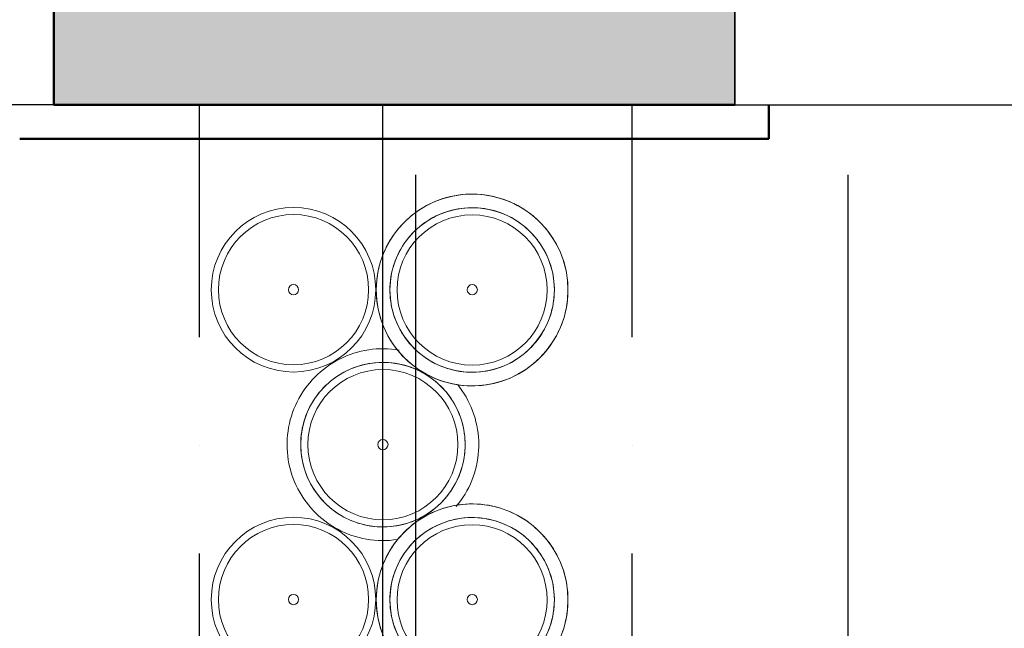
# Model space of a CAD drawing. Header units: millimetres. Extents: x 3625 to 132892, y -52547 to 67182.
# Tile 217 of 256: x 64082 to 64371, y 35475 to 35653. Entities that reach past the tile are written whole.
import ezdxf

# ---------------------------------------------------------------- set-up
doc = ezdxf.new("R2010")
doc.units = ezdxf.units.MM
for name, color, linetype, lineweight in [('A-FLOR-CASE', 3, 'Continuous', 18), ('A-GENM', 6, 'Continuous', 18), ('A-WALL-PATT', 2, 'Continuous', 50), ('I-WALL', 2, 'Continuous', 25), ('S-COLS', 6, 'Continuous', 18)]:
    doc.layers.add(name, color=color, linetype=linetype, lineweight=lineweight)
doc.layers.add('ATN Houtenlatten pl', color=20, linetype='Continuous')
pattern_1 = [(45, (-7171.6, -35437.6), (-500, 500), []), (45, (-7001.6, -35437.6), (-500, 500), []), (45, (-6991.6, -35437.6), (-500, 500), []), (45, (-6981.6, -35437.6), (-500, 500), []), (45, (-6971.6, -35437.6), (-500, 500), []), (45, (-6961.6, -35437.6), (-500, 500), []), (45, (-6951.6, -35437.6), (-500, 500), []), (45, (-6941.6, -35437.6), (-500, 500), [])]

# ---------------------------------------------------------------- blocks, each defined once
blk = doc.blocks.new('3073_04 constructie_abt_export 08-11-2012_rvt-1-Plotview plafond begane grond - 1 op 100')
at = {"layer": 'S-COLS', "lineweight": 5}
blk.add_hatch(color=256, dxfattribs=at).paths.add_polyline_path([(35583.6, 35628.2), (35783.6, 35628.2), (35783.6, 35978.2), (35583.6, 35978.2), (35583.6, 35728.64)], flags=0)
at = {"layer": 'S-COLS', "color": 90, "lineweight": 35}
for p, q in [((35583.6, 35628.2), (35583.6, 35978.2)), ((35783.6, 35978.2), (35783.6, 35628.2)), ((35783.6, 35628.2), (35583.6, 35628.2))]:
    blk.add_line(p, q, dxfattribs=at)
blk = doc.blocks.new('22_KU_koof biinenzijde metselwerkgevel hoogte 850mm diepte 600mm - Type-823429-Plotview plafond begane grond - 1 op 100')
at = {"layer": 'A-FLOR-CASE'}
blk.add_line((3677, -600), (5290, -600), dxfattribs=at)
blk = doc.blocks.new('22_KA_stijgerbuizenwand sectie - Type-V203-Plotview plafond begane grond - 1 op 100')
at = {"layer": 'A-GENM'}
h = blk.add_hatch(dxfattribs=at)
h.set_pattern_fill('FP_321', color=256, style=0, pattern_type=2)
h.set_pattern_definition(pattern_1)
h.paths.add_polyline_path([(-33.71, 22.5), (-18.79, 22.5), (-6.71, 31.27), (-2.1, 45.47), (-6.71, 59.66), (-18.79, 68.43), (-33.71, 68.43), (-45.79, 59.66), (-50.4, 45.47), (-45.79, 31.27)], flags=0)
h.paths.add_polyline_path([(-33.06, 24.51), (-44.08, 32.51), (-48.29, 45.47), (-44.08, 58.42), (-33.06, 66.42), (-19.44, 66.42), (-8.42, 58.42), (-4.21, 45.47), (-8.42, 32.51), (-19.44, 24.51)], flags=0)
h = blk.add_hatch(dxfattribs=at)
h.set_pattern_fill('FP_321', color=256, style=0, pattern_type=2)
h.set_pattern_definition(pattern_1)
h.paths.add_polyline_path([(18.74, 22.42), (33.67, 22.42), (45.74, 31.2), (50.36, 45.39), (45.74, 59.59), (33.67, 68.36), (18.74, 68.36), (6.67, 59.59), (2.06, 45.39), (6.67, 31.2), (11.62, 27.6)], flags=0)
h.paths.add_polyline_path([(19.4, 24.43), (8.38, 32.44), (4.17, 45.39), (8.38, 58.34), (19.4, 66.35), (33.02, 66.35), (44.03, 58.34), (48.24, 45.39), (44.03, 32.44), (33.02, 24.43)], flags=0)
h = blk.add_hatch(dxfattribs=at)
h.set_pattern_fill('FP_321', color=256, style=0, pattern_type=2)
h.set_pattern_definition(pattern_1)
h.paths.add_polyline_path([(-7.46, -22.97), (7.46, -22.97), (19.54, -14.2), (24.15, 0), (19.54, 14.2), (7.46, 22.97), (-7.46, 22.97), (-19.54, 14.2), (-24.15, 0), (-19.54, -14.2), (-13.42, -18.64)], flags=0)
h.paths.add_polyline_path([(-6.81, -20.96), (-17.83, -12.95), (-22.04, 0), (-17.83, 12.95), (-6.81, 20.96), (6.81, 20.96), (17.83, 12.95), (22.04, 0), (17.83, -12.95), (6.81, -20.96)], flags=0)
at = {"layer": 'A-GENM', "flags": 128}
for points in [[(54.36, 45.39), (54.33, 46.52), (54.27, 47.64), (54.15, 48.76), (54, 49.88), (53.8, 50.98), (53.55, 52.08), (53.26, 53.17), (52.93, 54.25), (52.55, 55.31), (52.13, 56.35), (51.67, 57.38), (51.18, 58.39), (50.64, 59.38), (50.06, 60.34), (49.44, 61.29), (48.79, 62.2), (48.09, 63.09), (47.37, 63.95), (46.61, 64.78), (45.82, 65.58), (45, 66.35), (44.14, 67.09), (43.26, 67.79), (42.35, 68.45), (41.42, 69.08), (40.46, 69.67), (39.47, 70.22), (38.47, 70.73), (37.45, 71.2), (36.41, 71.63), (35.35, 72.01), (34.28, 72.36), (33.19, 72.66), (32.1, 72.92), (30.99, 73.13), (29.88, 73.3), (28.76, 73.42), (27.64, 73.5), (26.51, 73.54), (25.38, 73.53), (24.26, 73.47), (23.14, 73.37), (22.02, 73.23), (20.91, 73.04), (19.81, 72.8), (18.72, 72.53), (17.64, 72.21), (16.57, 71.84), (15.52, 71.44), (14.49, 70.99), (13.48, 70.5), (12.48, 69.97), (11.51, 69.4), (10.56, 68.79), (9.64, 68.15), (8.74, 67.47), (7.87, 66.75), (7.03, 66), (6.23, 65.22), (5.45, 64.4), (4.7, 63.56), (4, 62.69), (3.32, 61.78), (2.68, 60.85), (2.08, 59.9), (1.52, 58.93), (1, 57.93), (0.52, 56.91), (0.08, 55.87), (-0.32, 54.82), (-0.67, 53.75), (-0.99, 52.67), (-1.26, 51.58), (-1.48, 50.47), (-1.66, 49.36), (-1.8, 48.25), (-1.89, 47.12), (-1.94, 46), (-1.94, 45.39)], [(2.06, 45.39), (2.08, 46.36), (2.13, 47.32), (2.23, 48.28), (2.36, 49.24), (2.54, 50.19), (2.75, 51.13), (3, 52.06), (3.28, 52.99), (3.6, 53.9), (3.96, 54.79), (4.36, 55.68), (4.79, 56.54), (5.25, 57.39), (5.74, 58.22), (6.27, 59.03), (6.84, 59.81), (7.43, 60.58), (8.05, 61.31), (8.7, 62.03), (9.38, 62.71), (10.09, 63.37), (10.82, 64), (11.58, 64.6), (12.36, 65.17), (13.16, 65.71), (13.98, 66.22), (14.82, 66.69), (15.68, 67.13), (16.56, 67.53), (17.46, 67.9), (18.36, 68.23), (19.28, 68.53), (20.21, 68.78), (21.15, 69.01), (22.1, 69.19), (23.06, 69.33), (24.02, 69.44), (24.98, 69.51), (25.95, 69.54), (26.91, 69.53), (27.88, 69.48), (28.84, 69.4), (29.8, 69.27), (30.75, 69.11), (31.69, 68.91), (32.63, 68.67), (33.56, 68.4), (34.47, 68.08), (35.37, 67.73), (36.26, 67.35), (37.13, 66.93), (37.98, 66.48), (38.81, 65.99), (39.63, 65.47), (40.42, 64.92), (41.19, 64.33), (41.93, 63.72), (42.65, 63.07), (43.35, 62.4), (44.01, 61.7), (44.65, 60.98), (45.26, 60.23), (45.84, 59.45), (46.39, 58.66), (46.9, 57.84), (47.38, 57), (47.83, 56.15), (48.24, 55.27), (48.62, 54.38), (48.96, 53.48), (49.27, 52.56), (49.53, 51.64), (49.77, 50.7), (49.96, 49.75), (50.11, 48.8), (50.23, 47.84), (50.31, 46.88), (50.35, 45.91), (50.36, 45.39)], [(-1.94, 45.39), (-1.92, 44.26), (-1.85, 43.14), (-1.74, 42.02), (-1.58, 40.91), (-1.38, 39.8), (-1.14, 38.7), (-0.85, 37.61), (-0.51, 36.54), (-0.14, 35.47), (0.28, 34.43), (0.74, 33.4), (1.24, 32.39), (1.78, 31.4), (2.36, 30.44), (2.97, 29.5), (3.63, 28.58), (4.32, 27.69), (5.04, 26.83), (5.8, 26), (6.59, 25.2), (7.42, 24.43), (8.27, 23.69), (9.15, 22.99), (10.06, 22.33), (11, 21.7), (11.96, 21.11), (12.94, 20.56), (13.94, 20.05), (14.96, 19.58), (16.01, 19.15), (17.06, 18.77), (18.14, 18.42), (19.22, 18.12), (20.32, 17.86), (21.42, 17.65), (22.53, 17.48), (23.65, 17.36), (24.78, 17.28), (25.9, 17.24), (27.03, 17.25), (28.15, 17.31), (29.27, 17.41), (30.39, 17.55), (31.5, 17.74), (32.6, 17.98), (33.69, 18.25), (34.77, 18.58), (35.84, 18.94), (36.89, 19.35), (37.92, 19.79), (38.93, 20.28), (39.93, 20.81), (40.9, 21.38), (41.85, 21.99), (42.77, 22.63), (43.67, 23.31), (44.54, 24.03), (45.38, 24.78), (46.19, 25.56), (46.96, 26.38), (47.71, 27.22), (48.42, 28.1), (49.09, 29), (49.73, 29.93), (50.33, 30.88), (50.89, 31.86), (51.41, 32.85), (51.89, 33.87), (52.33, 34.91), (52.73, 35.96), (53.09, 37.03), (53.4, 38.11), (53.67, 39.2), (53.89, 40.31), (54.07, 41.42), (54.21, 42.54), (54.3, 43.66), (54.35, 44.78), (54.36, 45.39)], [(50.36, 45.39), (50.34, 44.42), (50.28, 43.46), (50.18, 42.5), (50.05, 41.54), (49.87, 40.59), (49.66, 39.65), (49.42, 38.72), (49.13, 37.79), (48.81, 36.88), (48.45, 35.99), (48.06, 35.1), (47.63, 34.24), (47.16, 33.39), (46.67, 32.56), (46.14, 31.75), (45.58, 30.97), (44.98, 30.21), (44.36, 29.47), (43.71, 28.75), (43.03, 28.07), (42.33, 27.41), (41.59, 26.78), (40.84, 26.18), (40.06, 25.61), (39.25, 25.07), (38.43, 24.56), (37.59, 24.09), (36.73, 23.65), (35.85, 23.25), (34.96, 22.88), (34.05, 22.55), (33.13, 22.25), (32.2, 22), (31.26, 21.77), (30.31, 21.59), (29.36, 21.45), (28.4, 21.34), (27.43, 21.27), (26.47, 21.24), (25.5, 21.25), (24.54, 21.3), (23.57, 21.38), (22.62, 21.51), (21.66, 21.67), (20.72, 21.87), (19.78, 22.11), (18.86, 22.39), (17.94, 22.7), (17.04, 23.05), (16.16, 23.43), (15.29, 23.85), (14.43, 24.3), (13.6, 24.79), (12.79, 25.31), (11.99, 25.87), (11.22, 26.45), (10.48, 27.06), (9.76, 27.71), (9.06, 28.38), (8.4, 29.08), (7.76, 29.8), (7.15, 30.55), (6.57, 31.33), (6.03, 32.12), (5.51, 32.94), (5.03, 33.78), (4.58, 34.63), (4.17, 35.51), (3.79, 36.4), (3.45, 37.3), (3.15, 38.22), (2.88, 39.14), (2.65, 40.08), (2.45, 41.03), (2.3, 41.98), (2.18, 42.94), (2.1, 43.9), (2.06, 44.87), (2.06, 45.39)], [(4.78, 27.74), (3.67, 27.91), (2.55, 28.03), (1.43, 28.11), (0.3, 28.15), (-0.82, 28.14), (-1.95, 28.08), (-3.07, 27.98), (-4.18, 27.84), (-5.29, 27.65), (-6.4, 27.41), (-7.49, 27.14), (-8.57, 26.82), (-9.63, 26.45), (-10.68, 26.04), (-11.71, 25.6), (-12.73, 25.11), (-13.72, 24.58), (-14.69, 24.01), (-15.64, 23.4), (-16.57, 22.76), (-17.46, 22.08), (-18.33, 21.36), (-19.17, 20.61), (-19.98, 19.83), (-20.76, 19.01), (-21.5, 18.17), (-22.21, 17.29), (-22.88, 16.39), (-23.52, 15.46), (-24.12, 14.51), (-24.68, 13.54), (-25.2, 12.54), (-25.69, 11.52), (-26.13, 10.48), (-26.52, 9.43), (-26.88, 8.36), (-27.19, 7.28), (-27.46, 6.19), (-27.69, 5.08), (-27.87, 3.97), (-28, 2.85), (-28.1, 1.73), (-28.14, 0.61), (-28.15, 0)], [(-6.92, 23.14), (-5.99, 23.39), (-5.05, 23.62), (-4.1, 23.8), (-3.15, 23.94), (-2.19, 24.05), (-1.23, 24.12), (-0.26, 24.15), (0.71, 24.14), (1.67, 24.09), (2.63, 24.01), (3.59, 23.88), (4.54, 23.72), (5.49, 23.52), (6.42, 23.28), (7.35, 23), (8.26, 22.69), (9.16, 22.34), (10.05, 21.96), (10.92, 21.54), (11.77, 21.09)], [(-19.37, 14.42), (-18.78, 15.19), (-18.16, 15.92), (-17.5, 16.64), (-16.83, 17.32), (-16.12, 17.98), (-15.39, 18.61), (-14.63, 19.21), (-13.85, 19.78), (-13.05, 20.32), (-12.23, 20.83), (-11.38, 21.3), (-10.52, 21.74), (-9.64, 22.14), (-8.75, 22.51), (-7.84, 22.84)], [(12.61, 20.6), (13.42, 20.08), (14.21, 19.53), (14.98, 18.94), (15.73, 18.33), (16.45, 17.68), (17.14, 17.01), (17.81, 16.31), (18.45, 15.59), (19.05, 14.84), (19.63, 14.06), (20.18, 13.27), (20.69, 12.45), (21.18, 11.61), (21.62, 10.76), (22.04, 9.88), (22.41, 8.99), (22.75, 8.09), (23.06, 7.17), (23.33, 6.25), (23.56, 5.31), (23.75, 4.36), (23.91, 3.41), (24.03, 2.45), (24.1, 1.49), (24.14, 0.52)], [(28.15, 0), (28.13, 1.13), (28.06, 2.25), (27.95, 3.37), (27.79, 4.48), (27.59, 5.59), (27.34, 6.69), (27.05, 7.78), (26.72, 8.86), (26.35, 9.92), (25.93, 10.96), (25.47, 11.99), (24.97, 13), (24.43, 13.99), (23.85, 14.95), (23.23, 15.89), (22.58, 16.81), (21.89, 17.7)], [(-24.15, 0), (-24.13, 0.97), (-24.07, 1.93), (-23.98, 2.89), (-23.84, 3.85), (-23.67, 4.8), (-23.46, 5.74), (-23.21, 6.67), (-22.92, 7.6), (-22.6, 8.51), (-22.24, 9.4), (-21.85, 10.29), (-21.42, 11.15), (-20.96, 12), (-20.46, 12.83), (-19.93, 13.64)], [(-28.15, 0), (-28.13, -1.13), (-28.06, -2.25), (-27.95, -3.37), (-27.79, -4.48), (-27.59, -5.59), (-27.34, -6.69), (-27.05, -7.78), (-26.72, -8.86), (-26.35, -9.92), (-25.93, -10.96), (-25.47, -11.99), (-24.97, -13), (-24.43, -13.99), (-23.85, -14.95), (-23.23, -15.89), (-22.58, -16.81), (-21.89, -17.7), (-21.16, -18.56), (-20.4, -19.39), (-19.61, -20.19), (-18.79, -20.96), (-17.94, -21.7), (-17.05, -22.4), (-16.14, -23.06), (-15.21, -23.69), (-14.25, -24.28), (-13.27, -24.83), (-12.26, -25.34), (-11.24, -25.81), (-10.2, -26.24), (-9.14, -26.62), (-8.07, -26.97), (-6.99, -27.27), (-5.89, -27.53), (-4.78, -27.74), (-3.67, -27.91), (-2.55, -28.03), (-1.43, -28.11), (-0.3, -28.15), (0.82, -28.14), (1.95, -28.08), (3.07, -27.98), (4.18, -27.84)], [(24.15, 0), (24.13, -0.97), (24.07, -1.93), (23.98, -2.89), (23.84, -3.85), (23.67, -4.8), (23.46, -5.74), (23.21, -6.67), (22.92, -7.6), (22.6, -8.51), (22.24, -9.4), (21.85, -10.29), (21.42, -11.15), (20.96, -12), (20.46, -12.83), (19.93, -13.64)], [(21.5, -18.17), (22.21, -17.29), (22.88, -16.39), (23.52, -15.46), (24.12, -14.51), (24.68, -13.54), (25.2, -12.54), (25.69, -11.52), (26.13, -10.48), (26.52, -9.43), (26.88, -8.36), (27.19, -7.28), (27.46, -6.19), (27.69, -5.08), (27.87, -3.97), (28, -2.85), (28.1, -1.73), (28.14, -0.61), (28.15, 0)], [(6.92, -23.14), (5.99, -23.39), (5.05, -23.62), (4.1, -23.8), (3.15, -23.94), (2.19, -24.05), (1.23, -24.12), (0.26, -24.15), (-0.71, -24.14), (-1.67, -24.09), (-2.63, -24.01), (-3.59, -23.88), (-4.54, -23.72), (-5.49, -23.52), (-6.42, -23.28), (-7.35, -23), (-8.26, -22.69), (-9.16, -22.34), (-10.05, -21.96), (-10.92, -21.54), (-11.77, -21.09), (-12.61, -20.6), (-13.42, -20.08), (-14.21, -19.53), (-14.98, -18.94), (-15.73, -18.33), (-16.45, -17.68), (-17.14, -17.01), (-17.81, -16.31), (-18.45, -15.59), (-19.05, -14.84), (-19.63, -14.06), (-20.18, -13.27), (-20.69, -12.45), (-21.18, -11.61), (-21.62, -10.76), (-22.04, -9.88), (-22.41, -8.99), (-22.75, -8.09), (-23.06, -7.17), (-23.33, -6.25), (-23.56, -5.31), (-23.75, -4.36), (-23.91, -3.41), (-24.03, -2.45), (-24.1, -1.49), (-24.14, -0.52)], [(19.37, -14.42), (18.78, -15.19), (18.16, -15.92), (17.5, -16.64), (16.83, -17.32), (16.12, -17.98), (15.39, -18.61), (14.63, -19.21), (13.85, -19.78), (13.05, -20.32), (12.23, -20.83), (11.38, -21.3), (10.52, -21.74), (9.64, -22.14), (8.75, -22.51), (7.84, -22.84)]]:
    blk.add_lwpolyline(points, dxfattribs=at)
at = {"layer": 'A-GENM'}
for centre, radius, start, end in [((26.21, 45.39), 28.15, 360, 180), ((-26.25, 45.47), 24.15, 0, 180), ((26.21, 45.39), 24.15, 360, 180), ((26.21, 45.39), 24.15, 0, 180), ((-26.25, 45.47), 22.04, 360, 180), ((26.21, 45.39), 22.04, 360, 180), ((-26.25, 45.47), 1.5, 0, 180), ((26.25, 45.47), 1.5, 0, 180), ((-26.25, 45.47), 24.15, 180, 0), ((-26.25, 45.47), 22.04, 180, 360), ((-26.25, 45.47), 1.5, 180, 0), ((26.21, 45.39), 28.15, 180, 360), ((26.21, 45.39), 24.15, 180, 360), ((26.21, 45.39), 24.15, 180, 0), ((26.21, 45.39), 22.04, 180, 360), ((26.25, 45.47), 1.5, 180, 0), ((0, 0), 24.15, 0, 180), ((0, 0), 22.04, 360, 180), ((0, 0), 24.15, 180, 0), ((0, 0), 22.04, 180, 360), ((0, 0), 1.5, 0, 180), ((0, 0), 1.5, 180, 0)]:
    blk.add_arc(centre, radius, start, end, dxfattribs=at)
blk = doc.blocks.new('22_KA_stijgerbuizenwand sectie - Type-V204-Plotview plafond begane grond - 1 op 100')
at = {"layer": 'A-GENM'}
h = blk.add_hatch(dxfattribs=at)
h.set_pattern_fill('FP_322', color=256, style=0, pattern_type=2)
h.set_pattern_definition([(45, (-7171.6, -35528.5), (-500, 500), []), (45, (-7001.6, -35528.5), (-500, 500), []), (45, (-6991.6, -35528.5), (-500, 500), []), (45, (-6981.6, -35528.5), (-500, 500), []), (45, (-6971.6, -35528.5), (-500, 500), []), (45, (-6961.6, -35528.5), (-500, 500), []), (45, (-6951.6, -35528.5), (-500, 500), []), (45, (-6941.6, -35528.5), (-500, 500), [])])
h.paths.add_polyline_path([(-7.46, -22.97), (7.46, -22.97), (19.54, -14.2), (24.15, 0), (19.54, 14.2), (7.46, 22.97), (-7.46, 22.97), (-19.54, 14.2), (-24.15, 0), (-19.54, -14.2), (-13.42, -18.64)], flags=0)
h.paths.add_polyline_path([(6.81, -20.96), (-6.81, -20.96), (-17.83, -12.95), (-22.04, 0), (-17.83, 12.95), (-6.81, 20.96), (6.81, 20.96), (17.83, 12.95), (22.04, 0), (17.83, -12.95)], flags=0)
at = {"layer": 'A-GENM', "flags": 128}
for points in [[(54.36, 45.39), (54.33, 46.52), (54.27, 47.64), (54.15, 48.76), (54, 49.88), (53.8, 50.98), (53.55, 52.08), (53.26, 53.17), (52.93, 54.25), (52.55, 55.31), (52.13, 56.35), (51.67, 57.38), (51.18, 58.39), (50.64, 59.38), (50.06, 60.34), (49.44, 61.29), (48.79, 62.2), (48.09, 63.09), (47.37, 63.95), (46.61, 64.78), (45.82, 65.58), (45, 66.35), (44.14, 67.09), (43.26, 67.79), (42.35, 68.45), (41.42, 69.08), (40.46, 69.67), (39.47, 70.22), (38.47, 70.73), (37.45, 71.2), (36.41, 71.63), (35.35, 72.01), (34.28, 72.36), (33.19, 72.66), (32.1, 72.92), (30.99, 73.13), (29.88, 73.3), (28.76, 73.42), (27.64, 73.5), (26.51, 73.54), (25.38, 73.53), (24.26, 73.47), (23.14, 73.37), (22.02, 73.23), (20.91, 73.04), (19.81, 72.8), (18.72, 72.53), (17.64, 72.21), (16.57, 71.84), (15.52, 71.44), (14.49, 70.99), (13.48, 70.5), (12.48, 69.97), (11.51, 69.4), (10.56, 68.79), (9.64, 68.15), (8.74, 67.47), (7.87, 66.75), (7.03, 66), (6.23, 65.22), (5.45, 64.4), (4.7, 63.56), (4, 62.69), (3.32, 61.78), (2.68, 60.85), (2.08, 59.9), (1.52, 58.93), (1, 57.93), (0.52, 56.91), (0.08, 55.87), (-0.32, 54.82), (-0.67, 53.75), (-0.99, 52.67), (-1.26, 51.58), (-1.48, 50.47), (-1.66, 49.36), (-1.8, 48.25), (-1.89, 47.12), (-1.94, 46), (-1.94, 45.39)], [(2.06, 45.39), (2.08, 46.36), (2.13, 47.32), (2.23, 48.28), (2.36, 49.24), (2.54, 50.19), (2.75, 51.13), (3, 52.06), (3.28, 52.99), (3.6, 53.9), (3.96, 54.79), (4.36, 55.68), (4.79, 56.54), (5.25, 57.39), (5.74, 58.22), (6.27, 59.03), (6.84, 59.81), (7.43, 60.58), (8.05, 61.31), (8.7, 62.03), (9.38, 62.71), (10.09, 63.37), (10.82, 64), (11.58, 64.6), (12.36, 65.17), (13.16, 65.71), (13.98, 66.22), (14.82, 66.69), (15.68, 67.13), (16.56, 67.53), (17.46, 67.9), (18.36, 68.23), (19.28, 68.53), (20.21, 68.78), (21.15, 69.01), (22.1, 69.19), (23.06, 69.33), (24.02, 69.44), (24.98, 69.51), (25.95, 69.54), (26.91, 69.53), (27.88, 69.48), (28.84, 69.4), (29.8, 69.27), (30.75, 69.11), (31.69, 68.91), (32.63, 68.67), (33.56, 68.4), (34.47, 68.08), (35.37, 67.73), (36.26, 67.35), (37.13, 66.93), (37.98, 66.48), (38.81, 65.99), (39.63, 65.47), (40.42, 64.92), (41.19, 64.33), (41.93, 63.72), (42.65, 63.07), (43.35, 62.4), (44.01, 61.7), (44.65, 60.98), (45.26, 60.23), (45.84, 59.45), (46.39, 58.66), (46.9, 57.84), (47.38, 57), (47.83, 56.15), (48.24, 55.27), (48.62, 54.38), (48.96, 53.48), (49.27, 52.56), (49.53, 51.64), (49.77, 50.7), (49.96, 49.75), (50.11, 48.8), (50.23, 47.84), (50.31, 46.88), (50.35, 45.91), (50.36, 45.39)], [(-1.94, 45.39), (-1.92, 44.26), (-1.85, 43.14), (-1.74, 42.02), (-1.58, 40.91), (-1.38, 39.8), (-1.14, 38.7), (-0.85, 37.61), (-0.51, 36.54), (-0.14, 35.47), (0.28, 34.43), (0.74, 33.4), (1.24, 32.39), (1.78, 31.4), (2.36, 30.44), (2.97, 29.5), (3.63, 28.58), (4.32, 27.69), (5.04, 26.83), (5.8, 26), (6.59, 25.2), (7.42, 24.43), (8.27, 23.69), (9.15, 22.99), (10.06, 22.33), (11, 21.7), (11.96, 21.11), (12.94, 20.56), (13.94, 20.05), (14.96, 19.58), (16.01, 19.15), (17.06, 18.77), (18.14, 18.42), (19.22, 18.12), (20.32, 17.86), (21.42, 17.65), (22.53, 17.48), (23.65, 17.36), (24.78, 17.28), (25.9, 17.24), (27.03, 17.25), (28.15, 17.31), (29.27, 17.41), (30.39, 17.55), (31.5, 17.74), (32.6, 17.98), (33.69, 18.25), (34.77, 18.58), (35.84, 18.94), (36.89, 19.35), (37.92, 19.79), (38.93, 20.28), (39.93, 20.81), (40.9, 21.38), (41.85, 21.99), (42.77, 22.63), (43.67, 23.31), (44.54, 24.03), (45.38, 24.78), (46.19, 25.56), (46.96, 26.38), (47.71, 27.22), (48.42, 28.1), (49.09, 29), (49.73, 29.93), (50.33, 30.88), (50.89, 31.86), (51.41, 32.85), (51.89, 33.87), (52.33, 34.91), (52.73, 35.96), (53.09, 37.03), (53.4, 38.11), (53.67, 39.2), (53.89, 40.31), (54.07, 41.42), (54.21, 42.54), (54.3, 43.66), (54.35, 44.78), (54.36, 45.39)], [(50.36, 45.39), (50.34, 44.42), (50.28, 43.46), (50.18, 42.5), (50.05, 41.54), (49.87, 40.59), (49.66, 39.65), (49.42, 38.72), (49.13, 37.79), (48.81, 36.88), (48.45, 35.99), (48.06, 35.1), (47.63, 34.24), (47.16, 33.39), (46.67, 32.56), (46.14, 31.75), (45.58, 30.97), (44.98, 30.21), (44.36, 29.47), (43.71, 28.75), (43.03, 28.07), (42.33, 27.41), (41.59, 26.78), (40.84, 26.18), (40.06, 25.61), (39.25, 25.07), (38.43, 24.56), (37.59, 24.09), (36.73, 23.65), (35.85, 23.25), (34.96, 22.88), (34.05, 22.55), (33.13, 22.25), (32.2, 22), (31.26, 21.77), (30.31, 21.59), (29.36, 21.45), (28.4, 21.34), (27.43, 21.27), (26.47, 21.24), (25.5, 21.25), (24.54, 21.3), (23.57, 21.38), (22.62, 21.51), (21.66, 21.67), (20.72, 21.87), (19.78, 22.11), (18.86, 22.39), (17.94, 22.7), (17.04, 23.05), (16.16, 23.43), (15.29, 23.85), (14.43, 24.3), (13.6, 24.79), (12.79, 25.31), (11.99, 25.87), (11.22, 26.45), (10.48, 27.06), (9.76, 27.71), (9.06, 28.38), (8.4, 29.08), (7.76, 29.8), (7.15, 30.55), (6.57, 31.33), (6.03, 32.12), (5.51, 32.94), (5.03, 33.78), (4.58, 34.63), (4.17, 35.51), (3.79, 36.4), (3.45, 37.3), (3.15, 38.22), (2.88, 39.14), (2.65, 40.08), (2.45, 41.03), (2.3, 41.98), (2.18, 42.94), (2.1, 43.9), (2.06, 44.87), (2.06, 45.39)], [(4.78, 27.74), (3.67, 27.91), (2.55, 28.03), (1.43, 28.11), (0.3, 28.15), (-0.82, 28.14), (-1.95, 28.08), (-3.07, 27.98), (-4.18, 27.84), (-5.29, 27.65), (-6.4, 27.41), (-7.49, 27.14), (-8.57, 26.82), (-9.63, 26.45), (-10.68, 26.04), (-11.71, 25.6), (-12.73, 25.11), (-13.72, 24.58), (-14.69, 24.01), (-15.64, 23.4), (-16.57, 22.76), (-17.46, 22.08), (-18.33, 21.36), (-19.17, 20.61), (-19.98, 19.83), (-20.76, 19.01), (-21.5, 18.17), (-22.21, 17.29), (-22.88, 16.39), (-23.52, 15.46), (-24.12, 14.51), (-24.68, 13.54), (-25.2, 12.54), (-25.69, 11.52), (-26.13, 10.48), (-26.52, 9.43), (-26.88, 8.36), (-27.19, 7.28), (-27.46, 6.19), (-27.69, 5.08), (-27.87, 3.97), (-28, 2.85), (-28.1, 1.73), (-28.14, 0.61), (-28.15, 0)], [(-6.92, 23.14), (-5.99, 23.39), (-5.05, 23.62), (-4.1, 23.8), (-3.15, 23.94), (-2.19, 24.05), (-1.23, 24.12), (-0.26, 24.15), (0.71, 24.14), (1.67, 24.09), (2.63, 24.01), (3.59, 23.88), (4.54, 23.72), (5.49, 23.52), (6.42, 23.28), (7.35, 23), (8.26, 22.69), (9.16, 22.34), (10.05, 21.96), (10.92, 21.54), (11.77, 21.09)], [(-19.37, 14.42), (-18.78, 15.19), (-18.16, 15.92), (-17.5, 16.64), (-16.83, 17.32), (-16.12, 17.98), (-15.39, 18.61), (-14.63, 19.21), (-13.85, 19.78), (-13.05, 20.32), (-12.23, 20.83), (-11.38, 21.3), (-10.52, 21.74), (-9.64, 22.14), (-8.75, 22.51), (-7.84, 22.84)], [(12.61, 20.6), (13.42, 20.08), (14.21, 19.53), (14.98, 18.94), (15.73, 18.33), (16.45, 17.68), (17.14, 17.01), (17.81, 16.31), (18.45, 15.59), (19.05, 14.84), (19.63, 14.06), (20.18, 13.27), (20.69, 12.45), (21.18, 11.61), (21.62, 10.76), (22.04, 9.88), (22.41, 8.99), (22.75, 8.09), (23.06, 7.17), (23.33, 6.25), (23.56, 5.31), (23.75, 4.36), (23.91, 3.41), (24.03, 2.45), (24.1, 1.49), (24.14, 0.52)], [(28.15, 0), (28.13, 1.13), (28.06, 2.25), (27.95, 3.37), (27.79, 4.48), (27.59, 5.59), (27.34, 6.69), (27.05, 7.78), (26.72, 8.86), (26.35, 9.92), (25.93, 10.96), (25.47, 11.99), (24.97, 13), (24.43, 13.99), (23.85, 14.95), (23.23, 15.89), (22.58, 16.81), (21.89, 17.7)], [(-24.15, 0), (-24.13, 0.97), (-24.07, 1.93), (-23.98, 2.89), (-23.84, 3.85), (-23.67, 4.8), (-23.46, 5.74), (-23.21, 6.67), (-22.92, 7.6), (-22.6, 8.51), (-22.24, 9.4), (-21.85, 10.29), (-21.42, 11.15), (-20.96, 12), (-20.46, 12.83), (-19.93, 13.64)], [(-28.15, 0), (-28.13, -1.13), (-28.06, -2.25), (-27.95, -3.37), (-27.79, -4.48), (-27.59, -5.59), (-27.34, -6.69), (-27.05, -7.78), (-26.72, -8.86), (-26.35, -9.92), (-25.93, -10.96), (-25.47, -11.99), (-24.97, -13), (-24.43, -13.99), (-23.85, -14.95), (-23.23, -15.89), (-22.58, -16.81), (-21.89, -17.7), (-21.16, -18.56), (-20.4, -19.39), (-19.61, -20.19), (-18.79, -20.96), (-17.94, -21.7), (-17.05, -22.4), (-16.14, -23.06), (-15.21, -23.69), (-14.25, -24.28), (-13.27, -24.83), (-12.26, -25.34), (-11.24, -25.81), (-10.2, -26.24), (-9.14, -26.62), (-8.07, -26.97), (-6.99, -27.27), (-5.89, -27.53), (-4.78, -27.74), (-3.67, -27.91), (-2.55, -28.03), (-1.43, -28.11), (-0.3, -28.15), (0.82, -28.14), (1.95, -28.08), (3.07, -27.98), (4.18, -27.84)], [(24.15, 0), (24.13, -0.97), (24.07, -1.93), (23.98, -2.89), (23.84, -3.85), (23.67, -4.8), (23.46, -5.74), (23.21, -6.67), (22.92, -7.6), (22.6, -8.51), (22.24, -9.4), (21.85, -10.29), (21.42, -11.15), (20.96, -12), (20.46, -12.83), (19.93, -13.64)], [(21.5, -18.17), (22.21, -17.29), (22.88, -16.39), (23.52, -15.46), (24.12, -14.51), (24.68, -13.54), (25.2, -12.54), (25.69, -11.52), (26.13, -10.48), (26.52, -9.43), (26.88, -8.36), (27.19, -7.28), (27.46, -6.19), (27.69, -5.08), (27.87, -3.97), (28, -2.85), (28.1, -1.73), (28.14, -0.61), (28.15, 0)], [(6.92, -23.14), (5.99, -23.39), (5.05, -23.62), (4.1, -23.8), (3.15, -23.94), (2.19, -24.05), (1.23, -24.12), (0.26, -24.15), (-0.71, -24.14), (-1.67, -24.09), (-2.63, -24.01), (-3.59, -23.88), (-4.54, -23.72), (-5.49, -23.52), (-6.42, -23.28), (-7.35, -23), (-8.26, -22.69), (-9.16, -22.34), (-10.05, -21.96), (-10.92, -21.54), (-11.77, -21.09), (-12.61, -20.6), (-13.42, -20.08), (-14.21, -19.53), (-14.98, -18.94), (-15.73, -18.33), (-16.45, -17.68), (-17.14, -17.01), (-17.81, -16.31), (-18.45, -15.59), (-19.05, -14.84), (-19.63, -14.06), (-20.18, -13.27), (-20.69, -12.45), (-21.18, -11.61), (-21.62, -10.76), (-22.04, -9.88), (-22.41, -8.99), (-22.75, -8.09), (-23.06, -7.17), (-23.33, -6.25), (-23.56, -5.31), (-23.75, -4.36), (-23.91, -3.41), (-24.03, -2.45), (-24.1, -1.49), (-24.14, -0.52)], [(19.37, -14.42), (18.78, -15.19), (18.16, -15.92), (17.5, -16.64), (16.83, -17.32), (16.12, -17.98), (15.39, -18.61), (14.63, -19.21), (13.85, -19.78), (13.05, -20.32), (12.23, -20.83), (11.38, -21.3), (10.52, -21.74), (9.64, -22.14), (8.75, -22.51), (7.84, -22.84)]]:
    blk.add_lwpolyline(points, dxfattribs=at)
at = {"layer": 'A-GENM'}
for centre, radius, start, end in [((26.21, 45.39), 28.15, 360, 180), ((-26.25, 45.47), 24.15, 0, 180), ((26.21, 45.39), 24.15, 360, 180), ((26.21, 45.39), 24.15, 0, 180), ((-26.25, 45.47), 22.04, 360, 180), ((26.21, 45.39), 22.04, 360, 180), ((-26.25, 45.47), 1.5, 0, 180), ((26.25, 45.47), 1.5, 0, 180), ((-26.25, 45.47), 24.15, 180, 0), ((-26.25, 45.47), 22.04, 180, 360), ((-26.25, 45.47), 1.5, 180, 0), ((26.21, 45.39), 28.15, 180, 360), ((26.21, 45.39), 24.15, 180, 360), ((26.21, 45.39), 24.15, 180, 0), ((26.21, 45.39), 22.04, 180, 360), ((26.25, 45.47), 1.5, 180, 0), ((0, 0), 24.15, 0, 180), ((0, 0), 22.04, 360, 180), ((0, 0), 24.15, 180, 0), ((0, 0), 22.04, 180, 360), ((0, 0), 1.5, 0, 180), ((0, 0), 1.5, 180, 0)]:
    blk.add_arc(centre, radius, start, end, dxfattribs=at)

msp = doc.modelspace()

# ---------------------------------------------------------------- hatches: boundary and pattern name
at = {"layer": 'A-WALL-PATT', "lineweight": 18}
h = msp.add_hatch(dxfattribs=at)
h.set_pattern_fill('FP_32', color=256, style=0, pattern_type=2)
h.set_pattern_definition([(0, (28508.64, 0), (406.4, 101.6), [33.528, -271.272, 33.528, -271.272, -1625.6]), (0, (28508.64, 0), (406.4, 101.6), [-609.6, 33.528, -576.072, 33.528, -271.272, -711.2]), (0, (28508.64, 0), (406.4, 101.6), [-1524, 33.528, -169.672, 33.528, -474.472]), (120, (28661.04, 50.8), (-291.18818, 301.15272), [33.528, -271.272, 33.528, -271.272, -1625.6]), (120, (28661.04, 50.8), (-291.18818, 301.15272), [-609.6, 33.528, -576.072, 33.528, -271.272, -711.2]), (120, (28661.04, 50.8), (-291.18818, 301.15272), [-1524, 33.528, -169.672, 33.528, -474.472]), (240, (28711.84, 254), (-115.21182, -402.75272), [33.528, -271.272, 33.528, -271.272, -1625.6]), (240, (28711.84, 254), (-115.21182, -402.75272), [-609.6, 33.528, -576.072, 33.528, -271.272, -711.2]), (240, (28711.84, 254), (-115.21182, -402.75272), [-1524, 33.528, -169.672, 33.528, -474.472])])
h.paths.add_polyline_path([(64082.24, 35618.2), (64092.24, 35618.2), (64092.24, 35988.2), (64082.24, 35988.2), (64082.24, 35728.64)], flags=0)
at = {"layer": 'ATN Houtenlatten pl'}
h = msp.add_hatch(dxfattribs=at)
h.set_pattern_fill('ANSI36', color=253, scale=20, angle=45)
h.paths.add_polyline_path([(62028.06, 32505.7), (62028.91, 34224.45), (64188.91, 34224.45), (64188.91, 35628.2), (60637.24, 35628.2), (60637.24, 32505.7)])
h.paths.add_polyline_path([(60632.24, 32360.7), (67514.29, 32360.7), (67514.29, 30850.2), (60632.24, 30850.2)])
h = msp.add_hatch(dxfattribs=at)
h.set_pattern_fill('ANSI36', color=253, scale=20, angle=45)
h.paths.add_polyline_path([(64188.91, 35628.2), (67740.58, 35628.2), (67740.58, 32505.7), (66348.91, 32505.7), (66348.91, 34224.45), (64188.91, 34224.45)])

# ---------------------------------------------------------------- linework, layer by layer
for points in [[(62028.06, 32505.7), (62028.91, 34224.45), (64188.91, 34224.45), (64188.91, 35628.2), (60637.24, 35628.2), (60637.24, 32505.7)], [(64188.91, 35628.2), (67740.58, 35628.2), (67740.58, 32505.7), (66348.91, 32505.7), (66348.91, 34224.45), (64188.91, 34224.45)]]:
    msp.add_lwpolyline(points, close=True, dxfattribs=at)
msp.add_lwpolyline([(64188.91, 34224.45), (64188.91, 35628.2)], dxfattribs=at)
at = {"layer": 'I-WALL', "lineweight": 50}
for p, q in [((64092.24, 35978.2), (64092.24, 35628.2)), ((64092.24, 35628.2), (64292.24, 35628.2)), ((64302.24, 35628.2), (64302.24, 35618.2)), ((64302.24, 35618.2), (64082.24, 35618.2))]:
    msp.add_line(p, q, dxfattribs=at)

# ---------------------------------------------------------------- block references
at = {"color": 250, "lineweight": 5}
msp.add_blockref('3073_04 constructie_abt_export 08-11-2012_rvt-1-Plotview plafond begane grond - 1 op 100', (28508.64, 0), dxfattribs=at)
at = {"layer": 'A-FLOR-CASE'}
msp.add_blockref('22_KU_koof biinenzijde metselwerkgevel hoogte 850mm diepte 600mm - Type-823429-Plotview plafond begane grond - 1 op 100', (60625.24, 36228.2), dxfattribs=at)
at = {"layer": 'A-GENM'}
for name, p in [('22_KA_stijgerbuizenwand sectie - Type-V204-Plotview plafond begane grond - 1 op 100', (64188.91, 35528.5)), ('22_KA_stijgerbuizenwand sectie - Type-V203-Plotview plafond begane grond - 1 op 100', (64188.91, 35437.57))]:
    msp.add_blockref(name, p, dxfattribs=at)

doc.saveas('drawing.dxf')
